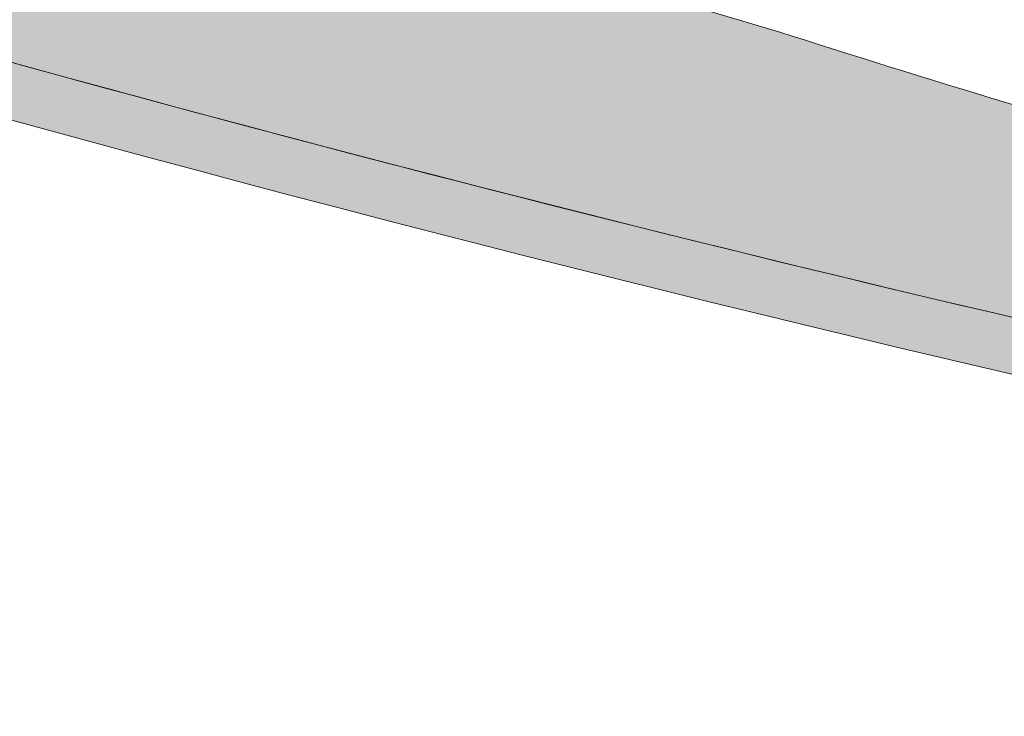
# Model space of a CAD drawing. Header units: metres. Extents: x 0 to 168310, y 0 to 462960.
# Tile 57 of 256: x 167535 to 167553, y 462534 to 462546. Entities that reach past the tile are written whole.
import ezdxf

# ---------------------------------------------------------------- set-up
doc = ezdxf.new("R2010")
doc.units = ezdxf.units.M
doc.header["$LTSCALE"] = 0.2
doc.layers.add('B_WE_GR_GRAS_BRM_RVA kruidenmengsel Barneveld_B116-A', color=83, linetype='Continuous', lineweight=18)
doc.layers.add('B_WE_GR_GRAS_BRM_RVA kruidenmengsel Barneveld_B116-G', color=83, linetype='Continuous', lineweight=18)

msp = doc.modelspace()

# ---------------------------------------------------------------- hatches: boundary and pattern name
at = {"layer": 'B_WE_GR_GRAS_BRM_RVA kruidenmengsel Barneveld_B116-A', "transparency": 33554687}
h = msp.add_hatch(color=256, dxfattribs=at)
h.dxf.hatch_style = 1
edge = h.paths.add_edge_path()
edge.add_line((167585.1227654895, 462537.649967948), (167582.9395860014, 462534.9929546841))
edge.add_arc((167659.5357813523, 462996.3864416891), 467.7081643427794, 253.8562877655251, 260.5742573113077, ccw=False)
edge.add_arc((167444.365726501, 462253.0412728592), 306.1524125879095, 73.85628776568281, 77.33710684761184)
edge.add_line((167511.4787336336, 462551.7470545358), (167511.7399231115, 462553.1563305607))
edge.add_line((167511.7399231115, 462553.1563305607), (167510.7661324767, 462553.3896315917))
edge.add_line((167510.7661324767, 462553.3896315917), (167510.3197216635, 462550.9809738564))
edge.add_arc((167444.365726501, 462253.0412728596), 305.1524125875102, 73.85628776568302, 77.5178995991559, ccw=False)
edge.add_arc((167659.5357813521, 462996.3864416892), 468.7081643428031, 253.8562877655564, 260.6448829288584)
edge.add_line((167583.3458274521, 462533.9121891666), (167586.2944801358, 462537.5008127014))
edge.add_line((167586.2944801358, 462537.5008127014), (167585.1227654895, 462537.649967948))
h = msp.add_hatch(color=256, dxfattribs=at)
h.dxf.hatch_style = 1
edge = h.paths.add_edge_path()
edge.add_line((167511.4787336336, 462551.7470545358), (167511.7399231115, 462553.1563305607))
edge.add_line((167511.7399231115, 462553.1563305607), (167518.3663958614, 462551.4217541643))
edge.add_line((167518.3663958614, 462551.4217541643), (167519.3659807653, 462551.137570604))
edge.add_arc((167530.3689939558, 462599.2178964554), 49.32326056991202, 257.1100226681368, 266.7122158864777)
edge.add_arc((167522.6237015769, 462464.3898901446), 85.72702946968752, 81.58452313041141, 86.71221588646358, ccw=False)
edge.add_arc((167521.5979845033, 462457.4567074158), 92.7356754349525, 72.43308627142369, 81.58452313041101, ccw=False)
edge.add_arc((167641.9297602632, 462837.5519394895), 305.9523250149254, 252.4330862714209, 255.7168060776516)
edge.add_arc((167609.3672462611, 462723.4297683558), 187.3550882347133, 256.7567284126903, 262.5648521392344)
edge.add_line((167585.1227654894, 462537.649967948), (167582.9395860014, 462534.9929546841))
edge.add_arc((167659.5357813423, 462996.3864416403), 467.7081642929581, 258.1265567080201, 260.5742573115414, ccw=False)
edge.add_arc((167659.5357813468, 462996.3864416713), 467.7081643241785, 253.8562877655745, 258.1265567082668, ccw=False)
edge.add_line((167529.4906616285, 462547.1212707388), (167520.4846976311, 462549.5799751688))
edge.add_line((167520.4846976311, 462549.5799751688), (167511.4787336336, 462551.7470545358))

# ---------------------------------------------------------------- linework, layer by layer
at = {"layer": 'B_WE_GR_GRAS_BRM_RVA kruidenmengsel Barneveld_B116-G', "flags": 128}
for points in [[(167585.1227654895, 462537.649967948), (167582.9395860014, 462534.9929546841, -0.02932107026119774), (167529.4906616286, 462547.1212707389, 0.01518910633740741), (167511.4787336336, 462551.7470545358), (167511.7399231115, 462553.1563305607), (167510.7661324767, 462553.3896315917), (167510.3197216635, 462550.9809738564, -0.01597815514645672), (167529.2126140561, 462546.1607034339, 0.02962950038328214), (167583.3458274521, 462533.9121891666), (167586.2944801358, 462537.5008127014)], [(167511.4787336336, 462551.7470545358), (167511.7399231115, 462553.1563305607), (167518.3663958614, 462551.4217541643), (167519.3659807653, 462551.137570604, 0.04192200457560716), (167527.5402471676, 462549.9758186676, -0.02237751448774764), (167535.1698735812, 462549.1938826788, -0.0399519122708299), (167549.5874110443, 462545.8676654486, 0.01432891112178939), (167566.4468030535, 462541.0571699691, 0.02534814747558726), (167585.1227654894, 462537.649967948), (167582.9395860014, 462534.9929546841, -0.01068051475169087), (167563.3045354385, 462538.6851479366, -0.01863471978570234), (167529.4906616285, 462547.1212707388), (167520.4846976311, 462549.5799751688)]]:
    msp.add_lwpolyline(points, format="xyb", close=True, dxfattribs=at)

doc.saveas('drawing.dxf')
